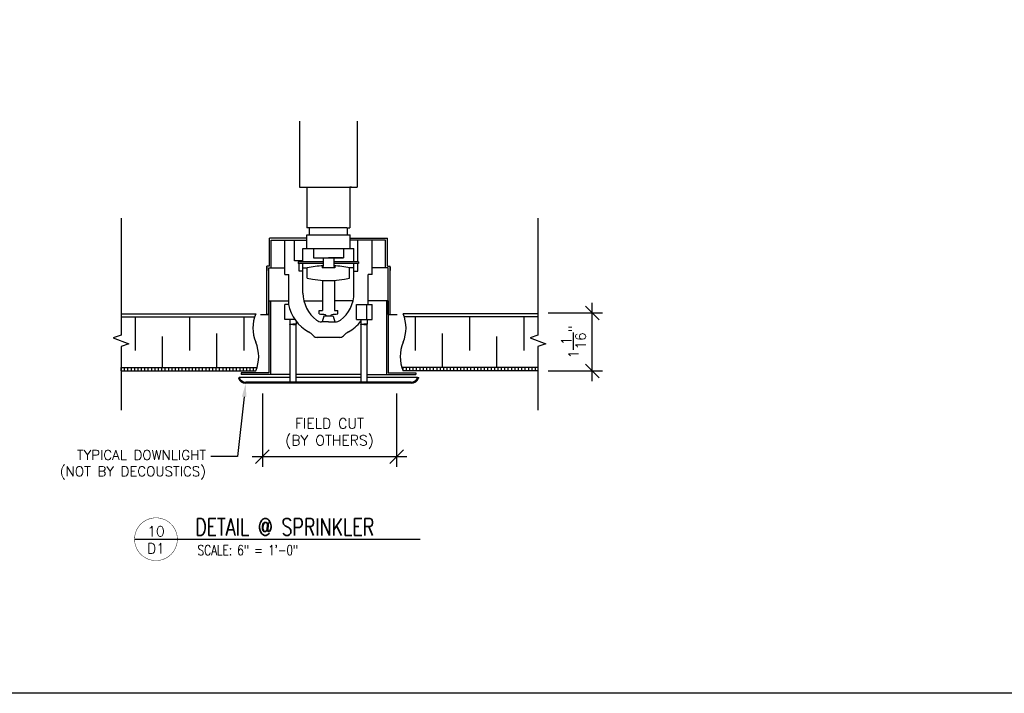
# Model space of a CAD drawing. Header units: inches. Extents: x 0 to 70.2, y 0 to 53.
# Tile 6 of 13: x 31.2 to 49.3, y 0 to 12.4. Entities that reach past the tile are written whole.
import ezdxf
from ezdxf import colors
from ezdxf.entities.mleader import LeaderData, LeaderLine
from ezdxf.enums import TextEntityAlignment as Align
from ezdxf.math import Vec2, Vec3

# ---------------------------------------------------------------- set-up
doc = ezdxf.new("R2010")
doc.units = ezdxf.units.IN
doc.header["$MEASUREMENT"] = 0
for name, color, linetype in [('1-DIM', 4, 'Continuous'), ('1-FIXTURES', 1, 'Continuous'), ('1-PANEL', 6, 'Continuous'), ('1-TEXT', 2, 'Continuous'), ('1-TITLE', 4, 'Continuous')]:
    doc.layers.add(name, color=color, linetype=linetype)
doc.layers.add('1-VIEWPORT', color=3, linetype='Continuous', plot=False)
doc.styles.add('TEXT', font='romans.shx')
doc.dimstyles.new('DIM 6-12', dxfattribs={"dimscale": 2, "dimtxt": 0.09375, "dimasz": 0.125, "dimexe": 0.09375, "dimexo": 0.09375, "dimgap": 0.0625, "dimtad": 1, "dimdec": 4, "dimzin": 3, "dimdsep": 46, "dimlunit": 5, "dimtxsty": 'TEXT', "dimblk": 'OBLIQUE', "dimcen": 0.09375, "dimdle": 0.09375, "dimclrd": 256, "dimclre": 4, "dimclrt": 2, "dimadec": 0, "dimazin": 0, "dimtfac": 1, "dimtdec": 4, "dimtmove": 0, "dimatfit": 3, "dimfxl": 1, "dimtfill": 1, "dimtolj": 1, "dimtzin": 0, "dimlwd": -1, "dimlwe": -1, "dimarcsym": 0})
pattern_1 = [(90, (-241.78147, -3481.42198), (-0.0625, 1e-17), [])]

# ---------------------------------------------------------------- blocks, each defined once
blk = doc.blocks.new('_Oblique')
at = {"color": 0, "linetype": 'ByBlock', "lineweight": -2}
blk.add_line((-0.5, -0.5), (0.5, 0.5), dxfattribs=at)
blk = doc.blocks.new('*D67')
at = {"layer": '1-DIM', "color": 4, "transparency": 16777216}
for p, q in [((35.631, 5.522), (35.631, 4.171)), ((38.099, 5.522), (38.099, 4.171))]:
    blk.add_line(p, q, dxfattribs=at)
at = {"layer": '1-DIM', "transparency": 16777216}
blk.add_line((35.443, 4.359), (38.286, 4.359), dxfattribs=at)
at = {"layer": 'Defpoints', "color": 0, "transparency": 16777216}
for p in [(35.631, 5.71), (38.099, 5.71), (38.099, 4.359)]:
    blk.add_point(p, dxfattribs=at)
at = {"layer": '1-DIM', "transparency": 16777216, "xscale": 0.25, "yscale": 0.25, "zscale": 0.25, "rotation": 180}
blk.add_blockref('_Oblique', (35.631, 4.359), dxfattribs=at)
at = {"layer": '1-DIM', "transparency": 16777216, "xscale": 0.25, "yscale": 0.25, "zscale": 0.25}
blk.add_blockref('_Oblique', (38.099, 4.359), dxfattribs=at)
at = {"layer": '1-DIM', "color": 2, "transparency": 16777216, "insert": (36.865, 4.783), "char_height": 0.1875, "attachment_point": 5, "style": 'TEXT', "bg_fill": 3, "box_fill_scale": 1.25, "bg_fill_color": 256, "bg_fill_true_color": 13158600, "bg_fill_transparency": 0}
blk.add_mtext('\\A1;FIELD CUT\\P(BY OTHERS)', dxfattribs=at)
blk = doc.blocks.new('*U65')
at = {"layer": '1-TITLE', "const_width": 0.00651}
blk.add_lwpolyline([(0, 0, 1), (0.628, 0, 0.414214), (0.314, 0.314, 0.414214), (0, 0, 2.926408)], format="xyb", dxfattribs=at)
at = {"layer": '1-TITLE', "const_width": 0.02}
blk.add_lwpolyline([(0, 0), (4.192, 0)], dxfattribs=at)
at = {"layer": '1-TEXT', "color": 2, "style": 'TEXT'}
blk.add_attdef('VIEWNAME', (0.89, 0.061), '', height=0.25, dxfattribs=at)
at = {"layer": '1-TEXT', "style": 'TEXT'}
for tag, p in [('DETAIL#', (0.301, 0.094)), ('SHEET#', (0.306, -0.207))]:
    blk.add_attdef(tag, text='', height=0.125, dxfattribs=at).set_placement(p, align=Align.CENTER)
for tag, p in [('NOTE1', (0.926, -0.281)), ('NOTE2', (0.926, -0.463)), ('NOTE3', (0.926, -0.655)), ('NOTE4', (0.926, -0.832))]:
    blk.add_attdef(tag, p, '', height=0.125, dxfattribs=at)
blk = doc.blocks.new('*D73')
at = {"layer": '1-DIM', "transparency": 16777216}
blk.add_line((41.7, 5.749), (41.7, 7.193), dxfattribs=at)
at = {"layer": '1-DIM', "color": 4, "transparency": 16777216}
for p, q in [((40.888, 7.006), (41.888, 7.006)), ((40.888, 5.936), (41.888, 5.936))]:
    blk.add_line(p, q, dxfattribs=at)
at = {"layer": 'Defpoints', "color": 0, "transparency": 16777216}
for p in [(40.7, 7.006), (40.7, 5.936)]:
    blk.add_point(p, dxfattribs=at)
at = {"layer": '1-DIM', "transparency": 16777216, "xscale": 0.25, "yscale": 0.25, "zscale": 0.25}
for p, rotation in [((41.7, 7.006), 90), ((41.7, 5.936), 270)]:
    blk.add_blockref('_Oblique', p, dxfattribs=dict(at, rotation=rotation))
at = {"layer": '1-DIM', "color": 2, "transparency": 16777216, "insert": (41.356, 6.471), "char_height": 0.1875, "attachment_point": 5, "rotation": 90, "style": 'TEXT', "bg_fill": 3, "box_fill_scale": 1.25, "bg_fill_color": 256, "bg_fill_true_color": 13158600, "bg_fill_transparency": 0}
blk.add_mtext('\\A1;1{\\H1.000000x;\\S1/16;}"', dxfattribs=at)
at = {"layer": 'Defpoints', "color": 0, "transparency": 16777216}
blk.add_point((41.7, 7.006), dxfattribs=at)

msp = doc.modelspace()

# ---------------------------------------------------------------- hatches: boundary and pattern name
at = {"layer": '1-PANEL'}
h = msp.add_hatch(dxfattribs=at)
h.set_pattern_fill('ANSI31', color=8, scale=0.5, angle=45, style=0)
h.set_pattern_definition(pattern_1)
edge = h.paths.add_edge_path()
edge.add_line((33.02927, 5.99857), (33.02927, 5.93607))
edge.add_line((33.02927, 5.93607), (35.5094, 5.93607))
edge.add_arc((34.88401, 6.19993), 0.67877, 337.124528, 342.743436)
edge.add_line((35.53223, 5.99857), (33.02927, 5.99857))
h = msp.add_hatch(dxfattribs=at)
h.set_pattern_fill('ANSI31', color=8, scale=0.5, angle=45, style=0)
h.set_pattern_definition(pattern_1)
edge = h.paths.add_edge_path()
edge.add_line((40.70013, 5.93607), (40.70013, 5.99857))
edge.add_line((40.70013, 5.99857), (38.19717, 5.99857))
edge.add_arc((38.84538, 6.19993), 0.67877, 197.256564, 202.875472)
edge.add_line((38.22, 5.93607), (40.70013, 5.93607))

# ---------------------------------------------------------------- linework, layer by layer
at = {"layer": '1-DIM'}
for points in [[(33.02927, 8.75225), (33.02927, 6.59697), (32.88439, 6.54424), (33.17416, 6.43877), (33.02927, 6.38603), (33.02927, 5.21488)], [(40.70013, 8.75225), (40.70013, 6.59697), (40.55524, 6.54424), (40.84501, 6.43877), (40.70013, 6.38603), (40.70013, 5.21488)]]:
    msp.add_lwpolyline(points, dxfattribs=at)
at = {"layer": '1-FIXTURES'}
for p, q in [((36.31515, 10.5392), (36.31515, 9.3207)), ((37.37715, 10.5392), (37.37715, 9.3207)), ((36.31515, 9.3207), (37.37715, 9.3207)), ((36.42115, 9.3207), (36.45115, 9.3207)), ((36.45115, 9.3207), (36.45115, 8.57226)), ((37.24115, 9.3207), (37.24115, 8.57226)), ((37.27115, 9.3207), (37.24115, 9.3207)), ((37.18215, 8.57226), (36.45115, 8.57226)), ((36.51015, 8.57226), (36.45115, 8.57226)), ((36.49415, 8.44411), (36.49415, 8.57226)), ((37.18215, 8.57226), (37.24115, 8.57226)), ((37.19815, 8.44411), (37.19815, 8.57226)), ((35.76115, 7.86911), (35.76115, 8.37911)), ((36.44615, 8.37911), (35.76115, 8.37911)), ((35.79365, 8.34411), (36.44615, 8.34411)), ((35.79365, 7.83411), (35.79365, 8.34411)), ((36.04115, 7.71114), (36.04115, 8.34411)), ((36.22213, 7.96411), (36.22213, 8.34411)), ((36.44615, 8.44411), (37.24615, 8.44411)), ((36.44615, 8.19411), (36.44615, 8.44411)), ((37.24615, 8.19411), (37.24615, 8.44411)), ((37.24615, 8.37911), (37.93365, 8.37911)), ((37.89865, 8.34411), (37.24615, 8.34411)), ((37.38615, 7.94811), (37.38615, 8.34411)), ((37.65115, 7.71114), (37.65115, 8.34411)), ((37.89865, 7.83411), (37.89865, 8.34411)), ((37.93365, 7.86911), (37.93365, 8.37911)), ((36.37715, 7.94811), (36.37715, 8.19411)), ((36.37715, 8.19411), (37.31515, 8.19411)), ((36.57115, 8.19411), (36.57115, 8.02211)), ((37.12115, 8.19411), (37.12115, 8.02211)), ((37.31515, 7.94811), (37.31515, 8.19411)), ((36.57115, 8.02211), (37.12115, 8.02211)), ((36.74715, 8.02211), (36.74715, 7.86273)), ((37.10515, 8.02211), (36.84615, 8.02211)), ((36.94515, 8.02211), (36.94515, 7.86273)), ((35.71115, 6.97411), (35.71115, 7.86911)), ((35.76115, 7.86911), (35.71115, 7.86911)), ((35.71115, 7.84911), (35.71115, 7.78511)), ((35.74615, 6.97411), (35.74615, 7.83411)), ((35.74615, 7.83411), (36.04115, 7.83411)), ((35.74615, 7.78511), (35.74615, 7.81411)), ((36.37715, 7.96411), (36.22213, 7.96411)), ((36.74715, 7.94811), (36.29115, 7.94811)), ((36.29115, 7.94811), (36.29115, 7.91811)), ((36.74715, 7.91811), (36.29115, 7.91811)), ((36.30615, 7.94811), (36.30615, 7.96411)), ((36.30615, 7.77311), (36.30615, 7.91811)), ((36.37715, 7.37211), (36.37715, 7.91811)), ((36.37715, 7.83411), (36.45641, 7.83411)), ((36.45641, 7.64744), (36.45641, 7.83573)), ((36.72828, 7.86273), (36.72828, 7.83332)), ((36.74715, 7.86273), (36.72828, 7.86273)), ((36.96428, 7.83332), (36.72828, 7.83332)), ((37.40115, 7.94811), (36.94515, 7.94811)), ((37.40115, 7.91811), (36.94515, 7.91811)), ((36.96428, 7.86273), (36.94515, 7.86273)), ((36.96428, 7.86273), (36.96428, 7.83332)), ((37.23589, 7.64744), (37.23589, 7.83573)), ((37.31515, 7.83411), (37.23589, 7.83411)), ((37.31515, 7.37211), (37.31515, 7.91811)), ((37.38615, 7.77311), (37.38615, 7.91811)), ((37.40115, 7.94811), (37.40115, 7.91811)), ((37.94615, 7.83411), (37.65115, 7.83411)), ((37.93365, 7.86911), (37.98115, 7.86911)), ((37.94615, 6.97411), (37.94615, 7.83411)), ((37.94615, 7.78511), (37.94615, 7.81411)), ((37.98115, 6.97411), (37.98115, 7.86911)), ((37.98115, 7.84911), (37.98115, 7.78511)), ((36.04115, 7.71114), (36.11615, 7.71114)), ((36.11615, 7.16311), (36.11615, 7.71114)), ((36.37715, 7.77311), (36.30615, 7.77311)), ((37.31515, 7.77311), (37.38615, 7.77311)), ((37.65115, 7.71114), (37.57615, 7.71114)), ((37.57615, 7.16311), (37.57615, 7.71114)), ((36.73715, 7.60376), (36.73715, 7.04845)), ((36.95515, 7.60378), (36.95515, 7.04845)), ((35.74615, 7.22782), (36.11615, 7.22782)), ((35.74615, 7.22782), (35.74615, 5.90482)), ((35.77815, 7.22782), (35.77815, 6.49782)), ((35.77815, 7.08088), (35.77815, 5.87282)), ((36.04115, 6.88211), (36.04115, 7.16311)), ((36.11615, 7.16311), (36.04115, 7.16311)), ((36.39403, 7.22782), (36.73715, 7.22782)), ((37.29827, 7.22782), (36.95515, 7.22782)), ((37.36115, 6.88211), (37.36115, 7.16311)), ((37.36115, 7.16311), (37.65115, 7.16311)), ((37.55089, 6.88211), (37.55089, 7.16311)), ((37.94615, 7.22782), (37.57615, 7.22782)), ((37.65115, 6.88211), (37.65115, 7.16311)), ((37.91415, 7.22782), (37.91415, 6.49782)), ((37.94615, 7.22782), (37.94615, 5.90482)), ((35.74615, 6.96732), (35.59615, 6.96732)), ((35.74615, 6.97411), (35.71115, 6.97411)), ((36.67365, 7.04845), (36.73715, 7.04845)), ((36.67365, 6.98675), (36.67365, 7.04845)), ((36.76015, 6.94752), (36.73164, 6.84111)), ((36.93215, 6.94752), (36.76015, 6.94752)), ((36.93215, 6.94752), (36.96066, 6.84111)), ((36.95515, 7.04845), (37.01865, 7.04845)), ((37.01865, 6.98675), (37.01865, 7.04845)), ((37.91415, 6.99758), (37.91415, 5.87282)), ((37.94615, 6.97411), (37.98115, 6.97411)), ((38.10835, 6.96732), (37.94615, 6.96732)), ((36.23026, 6.88211), (36.04115, 6.88211)), ((36.13415, 6.88211), (36.13415, 6.79956)), ((36.13815, 6.79264), (36.13415, 6.79956)), ((36.13415, 6.79956), (36.19315, 6.79956)), ((36.19315, 6.79264), (36.13815, 6.79264)), ((36.25215, 6.79956), (36.19315, 6.79956)), ((36.19315, 6.79264), (36.24815, 6.79264)), ((36.24815, 6.79264), (36.25215, 6.79956)), ((36.25215, 6.85221), (36.25215, 6.79956)), ((36.84615, 6.84111), (36.72048, 6.84111)), ((36.84615, 6.84111), (36.97182, 6.84111)), ((37.36115, 6.88211), (37.65115, 6.88211)), ((37.44015, 6.88211), (37.44015, 6.79956)), ((37.44015, 6.79956), (37.49915, 6.79956)), ((37.44415, 6.79264), (37.44015, 6.79956)), ((37.49915, 6.79264), (37.44415, 6.79264)), ((37.55815, 6.79956), (37.49915, 6.79956)), ((37.49915, 6.79264), (37.55415, 6.79264)), ((37.55415, 6.79264), (37.55815, 6.79956)), ((37.55815, 6.88211), (37.55815, 6.79956)), ((36.84615, 6.55412), (36.63983, 6.55411)), ((37.05402, 6.55412), (36.84615, 6.55412)), ((35.20527, 5.81571), (35.1884, 5.80986)), ((36.13815, 5.81571), (35.20527, 5.81571)), ((35.74615, 5.90482), (35.23665, 5.90482)), ((35.23665, 5.90482), (35.23665, 5.87282)), ((36.13815, 5.87282), (35.23665, 5.87282)), ((37.44415, 5.87282), (36.24815, 5.87282)), ((37.44415, 5.81571), (36.24815, 5.81571)), ((37.55415, 5.87282), (38.45565, 5.87282)), ((38.48704, 5.81571), (37.55415, 5.81571)), ((37.94615, 5.90482), (38.45565, 5.90482)), ((38.45565, 5.90482), (38.45565, 5.87282)), ((38.48704, 5.81571), (38.5039, 5.80986))]:
    msp.add_line(p, q, dxfattribs=at)
for centre, radius, start, end in [((36.84602, 6.01904), 1.85805, 93.050206, 102.112189), ((36.84602, 6.01904), 1.85805, 77.887811, 86.941693), ((36.84602, 9.22979), 1.62967, 256.158801, 283.841199), ((37.00215, 7.37211), 0.625, 180.000004, 233.089399), ((36.69015, 7.37211), 0.625, 306.910601, 359.999996), ((36.84615, 7.31011), 0.75, 191.303147, 240.761931), ((36.87923, 9.12543), 2.14853, 264.509433, 267.563338), ((36.84615, 7.00002), 0.062, 199.978167, 237.862527), ((36.84615, 7.00002), 0.062, 302.137473, 340.021833), ((36.81307, 9.12543), 2.14853, 272.436662, 275.490567), ((36.72048, 6.99711), 0.156, 233.089399, 270), ((36.97182, 6.99711), 0.156, 270, 306.910601), ((36.84615, 7.31011), 0.75, 299.238069, 322.372809), ((36.29666, 6.32843), 0.375, 42.969139, 60.761934), ((36.63983, 6.64811), 0.094, 222.969163, 270), ((37.05247, 6.64811), 0.094, 270, 317.030837), ((37.39564, 6.32843), 0.375, 119.238066, 137.030861), ((35.32335, 5.85071), 0.141, 196.843572, 270), ((35.32335, 5.85671), 0.125, 199.147429, 270)]:
    msp.add_arc(centre, radius, start, end, dxfattribs=at)
msp.add_point((38.5039, 5.80986), dxfattribs=at)
at = {"layer": '1-PANEL', "linetype": 'Continuous'}
for p, q in [((33.02927, 6.9915), (35.5094, 6.9915)), ((40.70013, 6.9915), (38.22, 6.9915))]:
    msp.add_line(p, q, dxfattribs=at)
at = {"layer": '1-PANEL'}
for p, q in [((33.02927, 6.93607), (35.48881, 6.93607)), ((40.70013, 6.93607), (38.24059, 6.93607)), ((33.02927, 5.99857), (35.53223, 5.99857)), ((40.70013, 5.99857), (38.19717, 5.99857)), ((33.02927, 5.93607), (35.5094, 5.93607)), ((40.70013, 5.93607), (38.22, 5.93607))]:
    msp.add_line(p, q, dxfattribs=at)
at = {"layer": '1-PANEL', "color": 8}
for p, q in [((33.28867, 6.93607), (33.28867, 6.31107)), ((34.28867, 6.93607), (34.28867, 6.31107)), ((35.28867, 6.93607), (35.28867, 6.31107)), ((38.44073, 6.93607), (38.44073, 6.31107)), ((39.44073, 6.93607), (39.44073, 6.31107)), ((40.44073, 6.93607), (40.44073, 6.31107)), ((33.78867, 6.56815), (33.78867, 5.99857)), ((34.78867, 6.62357), (34.78867, 5.99857)), ((38.94073, 6.62357), (38.94073, 5.99857)), ((39.94073, 6.56815), (39.94073, 5.99857))]:
    msp.add_line(p, q, dxfattribs=at)
at = {"layer": '1-PANEL'}
for centre, start, end in [((36.13478, 6.72765), 157.124528, 202.875472), ((37.59462, 6.72765), 337.124528, 22.875472), ((34.88401, 6.19993), 337.124528, 22.875472), ((38.84538, 6.19993), 157.124528, 202.875472)]:
    msp.add_arc(centre, 0.67877, start, end, dxfattribs=at)
at = {"layer": '1-VIEWPORT'}
msp.add_lwpolyline([(11, 46), (70.24281, 46), (70.24281, 0), (11, 0)], close=True, dxfattribs=at)

# ---------------------------------------------------------------- block references
at = {"layer": '1-TITLE'}
ref = msp.add_blockref('*U65', (33.27774, 2.83841), dxfattribs=dict(at, xscale=1.254172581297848, yscale=1.254172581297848, zscale=1.254172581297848))
ref.add_attrib('VIEWNAME', 'DETAIL @ SPRINKLER', (34.39408, 2.90757), dxfattribs={"color": 2, "height": 0.312495, "style": 'TEXT', "width": 0.75})
ref.add_attrib('DETAIL#', '10', dxfattribs={"color": 2, "height": 0.1875, "style": 'TEXT'}).set_placement((33.67183, 2.98218), align=Align.MIDDLE_CENTER)
ref.add_attrib('SHEET#', 'D1', dxfattribs={"color": 2, "height": 0.1875, "style": 'TEXT'}).set_placement((33.67183, 2.66863), align=Align.MIDDLE_CENTER)
ref.add_attrib('NOTE1', 'SCALE: 6" = 1\'-0"', dxfattribs={"color": 2, "height": 0.1875, "style": 'TEXT', "width": 0.75}).set_placement((34.43928, 2.48642), align=Align.BOTTOM_LEFT)

# ---------------------------------------------------------------- leaders
at = {"layer": '1-TEXT'}
ml = msp.add_multileader_mtext('Standard', dxfattribs=at)
ml.set_content('TYPICAL DOWNLIGHT \\P(NOT BY DECOUSTICS)', color=256, style='TEXT')
ml.set_leader_properties(color=4, linetype='ByLayer', lineweight=-1)
ml.build(insert=Vec2(0, 0))
ml.multileader.update_dxf_attribs({"dogleg_length": 0.36, "arrow_head_size": 0.25})
ctx = ml.context
ctx.base_point, ctx.char_height, ctx.arrow_head_size, ctx.landing_gap_size, ctx.plane_origin = Vec3(31.49529, 4.35854), 0.18, 0.25, 0.09, Vec3(36.82762, 2.64877)
ctx.text_align_type = 2
notes = []
notes.append((ctx, [(0, (1, 1, 0), (35.17013, 4.35854), (-1, 0), 0.48626, [(0, [(35.32335, 5.70971)], 0, [])])]))
ctx.mtext.insert, ctx.mtext.width, ctx.mtext.alignment, ctx.mtext.flow_direction = Vec3(34.59386, 4.47854), 3.360328, 3, 5
for ctx, leaders in notes:
    for number, flags, end, landing, length, lines in leaders:
        leader = LeaderData()
        leader.index, (leader.has_last_leader_line, leader.has_dogleg_vector, leader.attachment_direction) = number, flags
        leader.last_leader_point, leader.dogleg_vector, leader.dogleg_length = Vec3(end), Vec3(landing), length
        for number, points, colour, breaks in lines:
            line = LeaderLine()
            line.index, line.vertices, line.color, line.breaks = number, Vec3.list(points), colors.encode_raw_color(colour), breaks
            leader.lines.append(line)
        ctx.leaders.append(leader)

# ---------------------------------------------------------------- next in the draw order: dimensions: what is measured, and where the dimension line sits
at = {"layer": '1-DIM'}
dim = msp.add_linear_dim(base=(41.70013, 7.00598), p1=(40.70013, 5.93607), p2=(40.70013, 7.00598), angle=90, dimstyle='DIM 6-12', override={"dimpost": '"'}, dxfattribs=at)
dim.commit()
dim.dimension.update_dxf_attribs({"geometry": '*D73', "text_midpoint": (41.35638, 6.47103)})
dim = msp.add_linear_dim(base=(38.09867, 4.35854), p1=(35.63073, 5.70971), p2=(38.09867, 5.70971), text='FIELD CUT\\P(BY OTHERS)', dimstyle='DIM 6-12', override={"dimpost": '"'}, dxfattribs=at)
dim.commit()
dim.dimension.update_dxf_attribs({"geometry": '*D67', "text_midpoint": (36.8647, 4.78265)})

# ---------------------------------------------------------------- next in the draw order: linework, layer by layer
at = {"layer": '1-FIXTURES'}
for p, q in [((36.13815, 6.79264), (36.13815, 5.73171)), ((36.24815, 6.79264), (36.24815, 5.73171)), ((37.44415, 6.79264), (37.44415, 5.73171)), ((37.55415, 6.79264), (37.55415, 5.73171)), ((38.36895, 5.73171), (35.32335, 5.73171)), ((38.36895, 5.70971), (35.32335, 5.70971))]:
    msp.add_line(p, q, dxfattribs=at)
for centre, radius, end in [((38.36895, 5.85671), 0.125, 340.852571), ((38.36895, 5.85071), 0.141, 343.156428)]:
    msp.add_arc(centre, radius, 270, end, dxfattribs=at)

doc.saveas('drawing.dxf')
